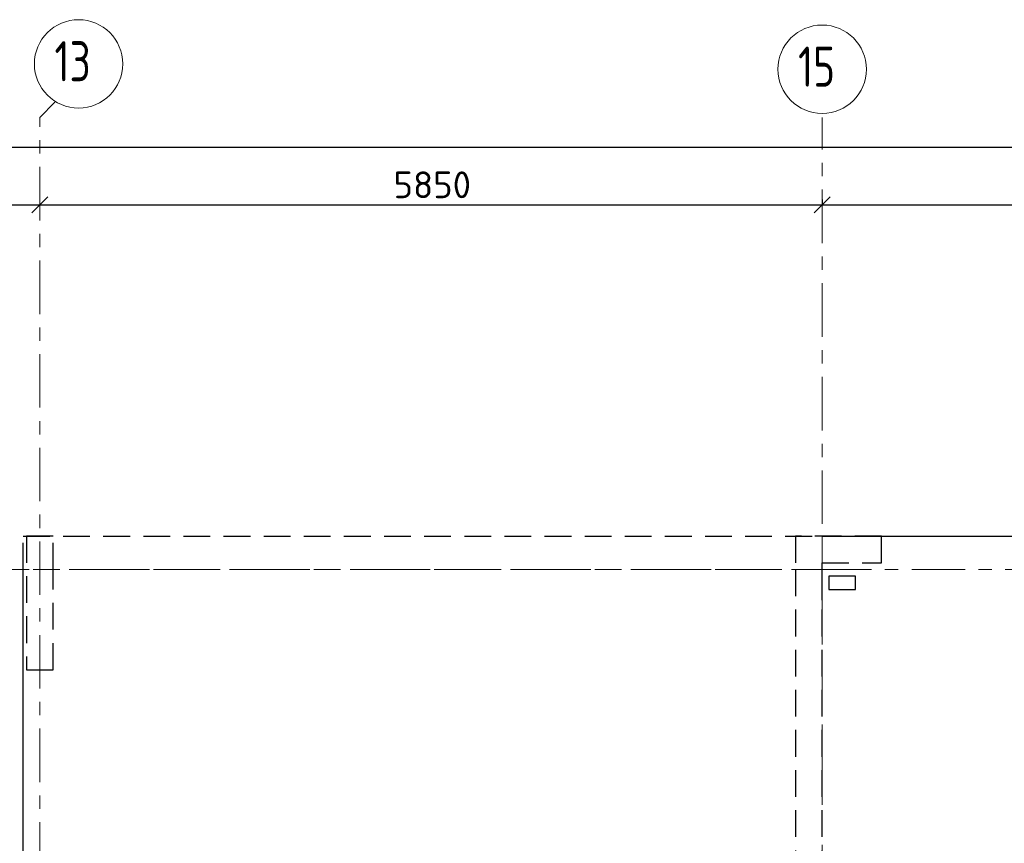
# Model space of a CAD drawing. Header units: metres. Extents: x -38 to 86, y -15 to 21.
# Tile 43 of 103: x 32.7 to 40.06, y 14.35 to 20.51. Entities that reach past the tile are written whole.
import ezdxf

# ---------------------------------------------------------------- set-up
doc = ezdxf.new("R2010")
doc.units = ezdxf.units.M
doc.header["$PDMODE"] = 65
for name, pattern in [('______11', [0.5, 0.4, -0.05, 0, -0.05]), ('______2', [0.27, 0.2, -0.07]), ('______3', [0.5, 0.4, -0.1]), ('______5', [1.1, 0.8, -0.1, 0.1, -0.1])]:
    doc.linetypes.add(name, pattern=pattern)
for name, color, linetype, lineweight in [('XR$2$Осевая линия (1)', 7, '______5', 13), ('XR$2$Размерная линия (1)', 7, 'Continuous', 13), ('XR$3$Балка (1)', 7, '______3', 13), ('XR$3$Перекрытие (1)', 7, 'Continuous', 35)]:
    doc.layers.add(name, color=color, linetype=linetype, lineweight=lineweight)
doc.layers.add('XR$5$Стена_ бетон несущ.', color=7, linetype='Continuous', lineweight=70, true_color=0xb4b496)
doc.styles.add('ISOCPEUR', font='txt')
doc.dimstyles.new('DIMSTYLE_3', dxfattribs={"dimtxt": 0.2, "dimasz": 0.2, "dimexe": 0, "dimexo": 0, "dimgap": 0.1, "dimtad": 2, "dimdec": 0, "dimlfac": 1000, "dimrnd": 5, "dimzin": 12, "dimdsep": 46, "dimtxsty": 'ISOCPEUR', "dimblk1": 'ALL_ML_STRICH', "dimblk2": 'ALL_ML_STRICH', "dimsah": 1, "dimcen": 0, "dimclrd": 7, "dimclre": 256, "dimclrt": 7, "dimadec": 0, "dimazin": 0, "dimtfac": 1, "dimtdec": 0, "dimtix": 1, "dimtmove": 2, "dimatfit": 3, "dimfxl": 0, "dimtzin": 0, "dimlwd": 0, "dimlwe": -3, "dimarcsym": 0})
doc.dimstyles.new('DIMSTYLE_5', dxfattribs={"dimtxt": 0.2, "dimasz": 0.2, "dimexe": 0, "dimexo": 0, "dimgap": 0.1, "dimtad": 2, "dimdec": 0, "dimlfac": 1000, "dimrnd": 5, "dimzin": 12, "dimdsep": 46, "dimtxsty": 'ISOCPEUR', "dimblk1": 'ALL_ML_STRICH', "dimblk2": 'ALL_ML_STRICH', "dimsah": 1, "dimcen": 0, "dimclrd": 7, "dimclre": 256, "dimclrt": 7, "dimadec": 0, "dimazin": 0, "dimtfac": 1, "dimtdec": 0, "dimtix": 1, "dimtmove": 2, "dimatfit": 3, "dimfxl": 0, "dimtvp": 1.2, "dimtzin": 0, "dimlwd": 0, "dimlwe": -3, "dimarcsym": 0})

# ---------------------------------------------------------------- blocks, each defined once
blk = doc.blocks.new('ALL_ML_STRICH')
at = {"color": 0, "linetype": 'ByBlock', "lineweight": -2}
for p, q in [((0, -0.5), (0, 0.5)), ((-1, 0), (0.5, 0)), ((-0.3, -0.3), (0.3, 0.3))]:
    blk.add_line(p, q, dxfattribs=at)
blk = doc.blocks.new('*D11')
at = {"layer": 'DEFPOINTS', "color": 7, "linetype": 'Continuous', "lineweight": 13, "transparency": 33554687}
for p in [(0.5, 19.5574), (0.5, 19.3768), (61.6, 17.1197)]:
    blk.add_point(p, dxfattribs=at)
at = {"layer": 'XR$2$Размерная линия (1)', "color": 9, "linetype": 'Continuous', "lineweight": -2, "true_color": 0xc7c7c7, "transparency": 33554687}
for p, q in [((0.5, 19.3568), (0.5, 19.5574)), ((61.6, 17.1397), (61.6, 19.5574))]:
    blk.add_line(p, q, dxfattribs=at)
at = {"layer": 'XR$2$Размерная линия (1)', "color": 7, "linetype": 'Continuous', "lineweight": -2, "transparency": 33554687}
blk.add_line((0.5, 19.5574), (61.6, 19.5574), dxfattribs=at)
at = {"layer": 'XR$2$Размерная линия (1)', "color": 7, "linetype": 'Continuous', "lineweight": 13, "transparency": 33554687, "xscale": 0.2, "yscale": 0.2, "zscale": 0.2, "rotation": 180}
blk.add_blockref('ALL_ML_STRICH', (0.5, 19.5574), dxfattribs=at)
at = {"layer": 'XR$2$Размерная линия (1)', "color": 7, "linetype": 'Continuous', "lineweight": 13, "transparency": 33554687, "xscale": 0.2, "yscale": 0.2, "zscale": 0.2}
blk.add_blockref('ALL_ML_STRICH', (61.6, 19.5574), dxfattribs=at)
at = {"layer": 'XR$2$Размерная линия (1)', "color": 7, "linetype": 'Continuous', "lineweight": 13, "transparency": 33554687, "insert": (31.1, 19.7074), "char_height": 0.2, "width": 1, "attachment_point": 5, "style": 'ISOCPEUR'}
blk.add_mtext('\\A1;{61100}', dxfattribs=at)
blk = doc.blocks.new('*D33')
at = {"layer": 'DEFPOINTS', "color": 7, "linetype": 'Continuous', "lineweight": 13, "transparency": 33554687}
for p in [(32.55, 19.1352), (32.55, 19.1261), (32.85, 19.1352)]:
    blk.add_point(p, dxfattribs=at)
at = {"layer": 'XR$2$Размерная линия (1)', "color": 9, "linetype": 'Continuous', "lineweight": -2, "true_color": 0xc7c7c7, "transparency": 33554687}
for p, q in [((32.55, 19.1261), (32.55, 19.1261)), ((32.85, 19.1261), (32.85, 19.1261))]:
    blk.add_line(p, q, dxfattribs=at)
at = {"layer": 'XR$2$Размерная линия (1)', "color": 7, "linetype": 'Continuous', "lineweight": -2, "transparency": 33554687}
blk.add_line((32.55, 19.1261), (32.85, 19.1261), dxfattribs=at)
at = {"layer": 'XR$2$Размерная линия (1)', "color": 7, "linetype": 'Continuous', "lineweight": 13, "transparency": 33554687, "xscale": 0.2, "yscale": 0.2, "zscale": 0.2, "rotation": 180}
blk.add_blockref('ALL_ML_STRICH', (32.55, 19.1261), dxfattribs=at)
at = {"layer": 'XR$2$Размерная линия (1)', "color": 7, "linetype": 'Continuous', "lineweight": 13, "transparency": 33554687, "xscale": 0.2, "yscale": 0.2, "zscale": 0.2}
blk.add_blockref('ALL_ML_STRICH', (32.85, 19.1261), dxfattribs=at)
at = {"layer": 'XR$2$Размерная линия (1)', "color": 7, "linetype": 'Continuous', "lineweight": 13, "transparency": 33554687, "insert": (32.4139, 19.3782), "char_height": 0.2, "width": 0.6, "attachment_point": 5, "style": 'ISOCPEUR'}
blk.add_mtext('\\A1;{300}', dxfattribs=at)
blk = doc.blocks.new('*D34')
at = {"layer": 'DEFPOINTS', "color": 7, "linetype": 'Continuous', "lineweight": 13, "transparency": 33554687}
for p in [(38.7, 19.1856), (32.85, 19.1352), (32.85, 19.1261)]:
    blk.add_point(p, dxfattribs=at)
at = {"layer": 'XR$2$Размерная линия (1)', "color": 9, "linetype": 'Continuous', "lineweight": -2, "true_color": 0xc7c7c7, "transparency": 33554687}
for p, q in [((38.7, 19.1656), (38.7, 19.1261)), ((32.85, 19.1261), (32.85, 19.1261))]:
    blk.add_line(p, q, dxfattribs=at)
at = {"layer": 'XR$2$Размерная линия (1)', "color": 7, "linetype": 'Continuous', "lineweight": -2, "transparency": 33554687}
blk.add_line((32.85, 19.1261), (38.7, 19.1261), dxfattribs=at)
at = {"layer": 'XR$2$Размерная линия (1)', "color": 7, "linetype": 'Continuous', "lineweight": 13, "transparency": 33554687, "xscale": 0.2, "yscale": 0.2, "zscale": 0.2, "rotation": 180}
blk.add_blockref('ALL_ML_STRICH', (32.85, 19.1261), dxfattribs=at)
at = {"layer": 'XR$2$Размерная линия (1)', "color": 7, "linetype": 'Continuous', "lineweight": 13, "transparency": 33554687, "xscale": 0.2, "yscale": 0.2, "zscale": 0.2}
blk.add_blockref('ALL_ML_STRICH', (38.7, 19.1261), dxfattribs=at)
at = {"layer": 'XR$2$Размерная линия (1)', "color": 7, "linetype": 'Continuous', "lineweight": 13, "transparency": 33554687, "insert": (35.785, 19.2761), "char_height": 0.2, "width": 0.8, "attachment_point": 5, "style": 'ISOCPEUR'}
blk.add_mtext('\\A1;{5850}', dxfattribs=at)
blk = doc.blocks.new('*D35')
at = {"layer": 'DEFPOINTS', "color": 7, "linetype": 'Continuous', "lineweight": 13, "transparency": 33554687}
for p in [(38.7, 19.1856), (38.7, 19.1261), (43.05, 19.1044)]:
    blk.add_point(p, dxfattribs=at)
at = {"layer": 'XR$2$Размерная линия (1)', "color": 9, "linetype": 'Continuous', "lineweight": -2, "true_color": 0xc7c7c7, "transparency": 33554687}
for p, q in [((38.7, 19.1656), (38.7, 19.1261)), ((43.05, 19.1244), (43.05, 19.1261))]:
    blk.add_line(p, q, dxfattribs=at)
at = {"layer": 'XR$2$Размерная линия (1)', "color": 7, "linetype": 'Continuous', "lineweight": -2, "transparency": 33554687}
blk.add_line((38.7, 19.1261), (43.05, 19.1261), dxfattribs=at)
at = {"layer": 'XR$2$Размерная линия (1)', "color": 7, "linetype": 'Continuous', "lineweight": 13, "transparency": 33554687, "xscale": 0.2, "yscale": 0.2, "zscale": 0.2, "rotation": 180}
blk.add_blockref('ALL_ML_STRICH', (38.7, 19.1261), dxfattribs=at)
at = {"layer": 'XR$2$Размерная линия (1)', "color": 7, "linetype": 'Continuous', "lineweight": 13, "transparency": 33554687, "xscale": 0.2, "yscale": 0.2, "zscale": 0.2}
blk.add_blockref('ALL_ML_STRICH', (43.05, 19.1261), dxfattribs=at)
at = {"layer": 'XR$2$Размерная линия (1)', "color": 7, "linetype": 'Continuous', "lineweight": 13, "transparency": 33554687, "insert": (40.875, 19.2761), "char_height": 0.2, "width": 0.8, "attachment_point": 5, "style": 'ISOCPEUR'}
blk.add_mtext('\\A1;{4350}', dxfattribs=at)

msp = doc.modelspace()

# ---------------------------------------------------------------- linework, layer by layer
at = {"layer": 'XR$2$Осевая линия (1)', "color": 253, "linetype": '______11', "lineweight": 13, "true_color": 0xa0a0a0, "transparency": 33554687}
for p, q in [((32.85, 19.78), (32.9631, 19.8931)), ((32.85, -3.39), (32.85, 19.78)), ((38.7, 8.34), (38.7, 19.78)), ((-2.63, 16.4), (62.6, 16.4))]:
    msp.add_line(p, q, dxfattribs=at)
at = {"layer": 'XR$2$Осевая линия (1)', "color": 7, "linetype": 'Continuous', "lineweight": 13, "transparency": 33554687}
for centre in [(33.1404, 20.1801), (38.7004, 20.1401)]:
    msp.add_circle(centre, 0.3304, dxfattribs=at)
at = {"layer": 'XR$3$Балка (1)', "color": 7, "linetype": '______2', "lineweight": 25, "transparency": 33554687}
for p, q in [((32.725, 16.4002), (32.725, 16.6502)), ((32.725, 16.6502), (38.7, 16.6502))]:
    msp.add_line(p, q, dxfattribs=at)
at = {"layer": 'XR$3$Балка (1)', "color": 7, "linetype": '______2', "lineweight": 18, "transparency": 33554687}
msp.add_line((38.7, 16.6502), (38.7, 16.6502), dxfattribs=at)
at = {"layer": 'XR$3$Перекрытие (1)', "color": 7, "linetype": 'Continuous', "lineweight": 25, "transparency": 33554687}
for p, q in [((38.7, 16.6502), (41.0797, 16.6502)), ((32.725, -0.2498), (32.725, 16.4002)), ((38.75, 16.3503), (38.75, 16.2503)), ((38.95, 16.3503), (38.75, 16.3503)), ((38.95, 16.2503), (38.95, 16.3503)), ((38.75, 16.2503), (38.95, 16.2503))]:
    msp.add_line(p, q, dxfattribs=at)
at = {"layer": 'XR$3$Перекрытие (1)', "color": 7, "linetype": '______2', "lineweight": 18, "transparency": 33554687}
for p, q in [((38.7, 16.6502), (38.7, 16.4002)), ((38.7, 16.4002), (32.725, 16.4002))]:
    msp.add_line(p, q, dxfattribs=at)
at = {"layer": 'XR$5$Стена_ бетон несущ.', "color": 253, "linetype": '______2', "lineweight": -3, "true_color": 0xa0a0a0, "transparency": 33554687}
for p, q in [((32.95, 16.65), (32.75, 16.65)), ((32.75, 16.65), (32.75, 15.65)), ((32.95, 16.4), (32.95, 16.65)), ((38.5, 16.65), (38.5, 16.4)), ((39.145, 16.65), (38.5, 16.65)), ((39.145, 16.45), (39.145, 16.65)), ((38.7, 16.2493), (38.7, 16.45)), ((38.7, 16.45), (39.145, 16.45)), ((32.95, 15.65), (32.95, 16.4)), ((38.5, 16.4), (38.5, 10.6)), ((38.7, 16.1693), (38.7, 16.2493)), ((38.7, 9), (38.7, 16.1693)), ((32.75, 15.65), (32.95, 15.65))]:
    msp.add_line(p, q, dxfattribs=at)

# ---------------------------------------------------------------- texts
at = {"layer": 'XR$2$Осевая линия (1)', "color": 7, "linetype": 'Continuous', "lineweight": 13, "transparency": 33554687, "char_height": 0.3, "width": 0.472281, "attachment_point": 7, "style": 'ISOCPEUR'}
for s, insert in [('\\W0.75;13', (32.9604, 20.0496)), ('\\W0.75;15', (38.5204, 20.0096))]:
    msp.add_mtext(s, dxfattribs=dict(at, insert=insert))

# ---------------------------------------------------------------- dimensions: what is measured, and where the dimension line sits
at = {"layer": 'XR$2$Размерная линия (1)', "color": 7, "linetype": 'Continuous', "lineweight": 13, "transparency": 33554687}
for base, p1, p2, dimstyle, picture, middle in [((61.6, 19.5574), (0.5, 19.3568), (61.6, 17.1397), 'DIMSTYLE_3', '*D11', (31.1, 19.7074)), ((32.85, 19.1261), (32.55, 19.1261), (32.85, 19.1261), 'DIMSTYLE_5', '*D33', (32.4139, 19.3782)), ((38.7, 19.1261), (32.85, 19.1261), (38.7, 19.1656), 'DIMSTYLE_3', '*D34', (35.785, 19.2761)), ((43.05, 19.1261), (38.7, 19.1656), (43.05, 19.1244), 'DIMSTYLE_3', '*D35', (40.875, 19.2761))]:
    dim = msp.add_linear_dim(base=base, p1=p1, p2=p2, dimstyle=dimstyle, override={"dimpost": '<>', "dimclrd": 7, "dimclre": 9, "dimclrt": 7, "dimlwd": 0, "dimlwe": 65533}, dxfattribs=at)
    dim.commit()
    dim.dimension.update_dxf_attribs({"geometry": picture, "text_midpoint": middle, "dimtype": 160})

doc.saveas('drawing.dxf')
